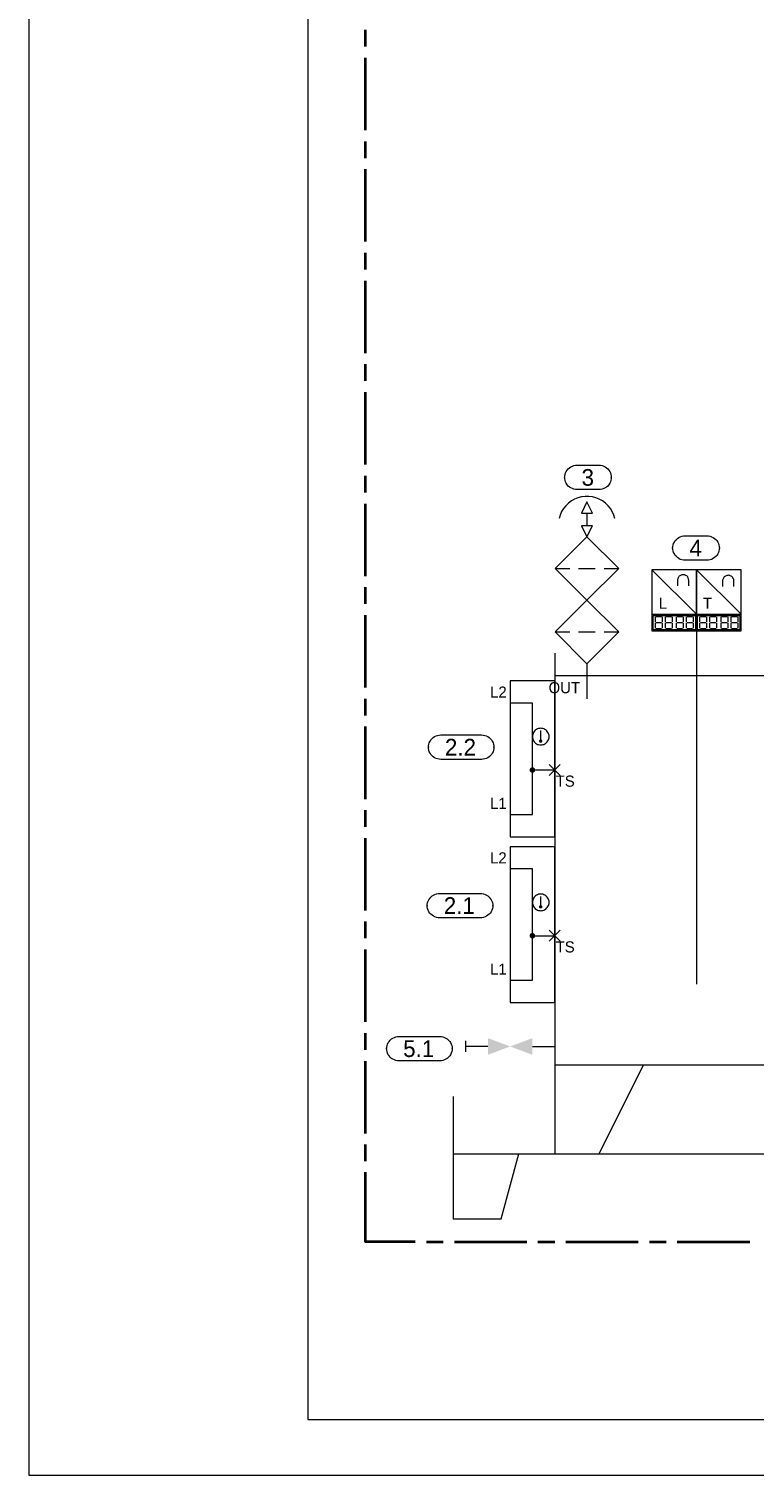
# Model space of a CAD drawing. Header units: millimetres. Extents: x 0 to 203, y 0 to 47.
# Tile 1 of 196: x 0 to 5, y 0 to 10. Entities that reach past the tile are written whole.
import ezdxf

# ---------------------------------------------------------------- set-up
doc = ezdxf.new("R2010")
doc.units = ezdxf.units.MM
for name, color, linetype in [('PDF_Geomertry', 7, 'Continuous'), ('PDF_Solid Fills', 7, 'Continuous'), ('PDF_Text', 7, 'Continuous')]:
    doc.layers.add(name, color=color, linetype=linetype)
doc.styles.add('PDF Arial', font='txt')

msp = doc.modelspace()

# ---------------------------------------------------------------- hatches: boundary and pattern name
at = {"layer": 'PDF_Solid Fills', "transparency": 33554559}
for points in [[(3.615, 5.189), (3.603, 5.193), (3.604, 5.194)], [(3.615, 5.189), (3.603, 5.192), (3.603, 5.193)], [(3.615, 5.189), (3.603, 5.19), (3.603, 5.192)], [(3.615, 5.189), (3.603, 5.189), (3.603, 5.19)], [(3.615, 5.189), (3.603, 5.187), (3.603, 5.189)], [(3.615, 5.189), (3.603, 5.185), (3.603, 5.187)], [(3.615, 5.189), (3.603, 5.184), (3.603, 5.185)], [(3.615, 5.189), (3.604, 5.183), (3.603, 5.184)], [(3.615, 5.189), (3.604, 5.194), (3.605, 5.196)], [(3.615, 5.189), (3.605, 5.181), (3.604, 5.183)], [(3.615, 5.189), (3.605, 5.196), (3.606, 5.197)], [(3.615, 5.189), (3.606, 5.18), (3.605, 5.181)], [(3.615, 5.189), (3.606, 5.197), (3.607, 5.198)], [(3.615, 5.189), (3.607, 5.179), (3.606, 5.18)], [(3.615, 5.189), (3.607, 5.198), (3.608, 5.198)], [(3.615, 5.189), (3.608, 5.178), (3.607, 5.179)], [(3.615, 5.189), (3.608, 5.198), (3.61, 5.199)], [(3.615, 5.189), (3.61, 5.178), (3.608, 5.178)], [(3.615, 5.189), (3.61, 5.199), (3.611, 5.2)], [(3.615, 5.189), (3.611, 5.177), (3.61, 5.178)], [(3.615, 5.189), (3.611, 5.2), (3.613, 5.2)], [(3.615, 5.189), (3.613, 5.177), (3.611, 5.177)], [(3.615, 5.189), (3.613, 5.2), (3.615, 5.201)], [(3.615, 5.189), (3.615, 5.177), (3.613, 5.177)], [(3.615, 5.189), (3.615, 5.201), (3.616, 5.2)], [(3.615, 5.189), (3.617, 5.2), (3.619, 5.199)], [(3.615, 5.189), (3.616, 5.2), (3.617, 5.2)], [(3.615, 5.189), (3.619, 5.199), (3.62, 5.198)], [(3.615, 5.189), (3.622, 5.198), (3.623, 5.197)], [(3.615, 5.189), (3.62, 5.198), (3.622, 5.198)], [(3.615, 5.189), (3.623, 5.197), (3.624, 5.196)], [(3.615, 5.189), (3.624, 5.196), (3.624, 5.194)], [(3.615, 5.189), (3.624, 5.194), (3.625, 5.193)], [(3.615, 5.189), (3.625, 5.193), (3.626, 5.192)], [(3.615, 5.189), (3.626, 5.192), (3.626, 5.19)], [(3.615, 5.189), (3.626, 5.19), (3.627, 5.189)], [(3.615, 5.189), (3.616, 5.177), (3.615, 5.177)], [(3.615, 5.189), (3.617, 5.177), (3.616, 5.177)], [(3.615, 5.189), (3.619, 5.178), (3.617, 5.177)], [(3.615, 5.189), (3.62, 5.178), (3.619, 5.178)], [(3.615, 5.189), (3.622, 5.179), (3.62, 5.178)], [(3.615, 5.189), (3.623, 5.18), (3.622, 5.179)], [(3.615, 5.189), (3.624, 5.181), (3.623, 5.18)], [(3.615, 5.189), (3.624, 5.183), (3.624, 5.181)], [(3.615, 5.189), (3.625, 5.184), (3.624, 5.183)], [(3.615, 5.189), (3.626, 5.185), (3.625, 5.184)], [(3.615, 5.189), (3.626, 5.187), (3.626, 5.185)], [(3.615, 5.189), (3.627, 5.189), (3.626, 5.187)], [(3.556, 4.984), (3.535, 4.984), (3.536, 4.987)], [(3.556, 4.984), (3.536, 4.982), (3.535, 4.984)], [(3.556, 4.984), (3.536, 4.99), (3.538, 4.992)], [(3.556, 4.984), (3.536, 4.987), (3.536, 4.99)], [(3.556, 4.984), (3.536, 4.979), (3.536, 4.982)], [(3.556, 4.984), (3.538, 4.977), (3.536, 4.979)], [(3.556, 4.984), (3.538, 4.994), (3.54, 4.997)], [(3.556, 4.984), (3.538, 4.992), (3.538, 4.994)], [(3.556, 4.984), (3.538, 4.974), (3.538, 4.977)], [(3.556, 4.984), (3.54, 4.972), (3.538, 4.974)], [(3.556, 4.984), (3.54, 4.997), (3.542, 4.998)], [(3.556, 4.984), (3.542, 4.97), (3.54, 4.972)], [(3.556, 4.984), (3.542, 4.998), (3.544, 5)], [(3.556, 4.984), (3.544, 4.969), (3.542, 4.97)], [(3.556, 4.984), (3.544, 5), (3.546, 5.001)], [(3.556, 4.984), (3.546, 4.967), (3.544, 4.969)], [(3.556, 4.984), (3.546, 5.001), (3.548, 5.002)], [(3.556, 4.984), (3.548, 4.966), (3.546, 4.967)], [(3.556, 4.984), (3.548, 5.002), (3.55, 5.003)], [(3.556, 4.984), (3.55, 4.965), (3.548, 4.966)], [(3.556, 4.984), (3.55, 5.003), (3.553, 5.003)], [(3.556, 4.984), (3.553, 4.965), (3.55, 4.965)], [(3.556, 4.984), (3.553, 5.003), (3.556, 5.004)], [(3.556, 4.984), (3.556, 4.965), (3.553, 4.965)], [(3.556, 4.984), (3.556, 5.004), (3.558, 5.003)], [(3.556, 4.984), (3.56, 5.003), (3.563, 5.002)], [(3.556, 4.984), (3.558, 5.003), (3.56, 5.003)], [(3.556, 4.984), (3.563, 5.002), (3.565, 5.001)], [(3.556, 4.984), (3.565, 5.001), (3.567, 5)], [(3.556, 4.984), (3.567, 5), (3.57, 4.998)], [(3.556, 4.984), (3.57, 4.998), (3.571, 4.997)], [(3.556, 4.984), (3.571, 4.997), (3.572, 4.994)], [(3.556, 4.984), (3.572, 4.994), (3.574, 4.992)], [(3.556, 4.984), (3.574, 4.992), (3.574, 4.99)], [(3.556, 4.984), (3.574, 4.99), (3.575, 4.987)], [(3.556, 4.984), (3.575, 4.987), (3.575, 4.984)], [(3.556, 4.984), (3.558, 4.965), (3.556, 4.965)], [(3.556, 4.984), (3.56, 4.965), (3.558, 4.965)], [(3.556, 4.984), (3.563, 4.966), (3.56, 4.965)], [(3.556, 4.984), (3.565, 4.967), (3.563, 4.966)], [(3.556, 4.984), (3.567, 4.969), (3.565, 4.967)], [(3.556, 4.984), (3.57, 4.97), (3.567, 4.969)], [(3.556, 4.984), (3.571, 4.972), (3.57, 4.97)], [(3.556, 4.984), (3.572, 4.974), (3.571, 4.972)], [(3.556, 4.984), (3.574, 4.977), (3.572, 4.974)], [(3.556, 4.984), (3.574, 4.979), (3.574, 4.977)], [(3.556, 4.984), (3.575, 4.982), (3.574, 4.979)], [(3.556, 4.984), (3.575, 4.984), (3.575, 4.982)], [(3.615, 4.017), (3.603, 4.022), (3.604, 4.023)], [(3.615, 4.017), (3.603, 4.021), (3.603, 4.022)], [(3.615, 4.017), (3.603, 4.019), (3.603, 4.021)], [(3.615, 4.017), (3.603, 4.017), (3.603, 4.019)], [(3.615, 4.017), (3.603, 4.016), (3.603, 4.017)], [(3.615, 4.017), (3.603, 4.015), (3.603, 4.016)], [(3.615, 4.017), (3.603, 4.013), (3.603, 4.015)], [(3.615, 4.017), (3.604, 4.012), (3.603, 4.013)], [(3.615, 4.017), (3.604, 4.023), (3.605, 4.025)], [(3.615, 4.017), (3.605, 4.01), (3.604, 4.012)], [(3.615, 4.017), (3.605, 4.025), (3.606, 4.026)], [(3.615, 4.017), (3.606, 4.009), (3.605, 4.01)], [(3.615, 4.017), (3.606, 4.026), (3.607, 4.027)], [(3.615, 4.017), (3.607, 4.008), (3.606, 4.009)], [(3.615, 4.017), (3.607, 4.027), (3.608, 4.028)], [(3.615, 4.017), (3.608, 4.008), (3.607, 4.008)], [(3.615, 4.017), (3.608, 4.028), (3.61, 4.028)], [(3.615, 4.017), (3.61, 4.007), (3.608, 4.008)], [(3.615, 4.017), (3.61, 4.028), (3.611, 4.029)], [(3.615, 4.017), (3.611, 4.006), (3.61, 4.007)], [(3.615, 4.017), (3.611, 4.029), (3.613, 4.029)], [(3.615, 4.017), (3.613, 4.006), (3.611, 4.006)], [(3.615, 4.017), (3.613, 4.029), (3.615, 4.029)], [(3.615, 4.017), (3.615, 4.005), (3.613, 4.006)], [(3.615, 4.017), (3.617, 4.029), (3.619, 4.028)], [(3.615, 4.017), (3.616, 4.029), (3.617, 4.029)], [(3.615, 4.017), (3.615, 4.029), (3.616, 4.029)], [(3.615, 4.017), (3.62, 4.028), (3.622, 4.027)], [(3.615, 4.017), (3.619, 4.028), (3.62, 4.028)], [(3.615, 4.017), (3.622, 4.027), (3.623, 4.026)], [(3.615, 4.017), (3.623, 4.026), (3.624, 4.025)], [(3.615, 4.017), (3.624, 4.025), (3.624, 4.023)], [(3.615, 4.017), (3.624, 4.023), (3.625, 4.022)], [(3.615, 4.017), (3.625, 4.022), (3.626, 4.021)], [(3.615, 4.017), (3.626, 4.021), (3.626, 4.019)], [(3.615, 4.017), (3.626, 4.019), (3.627, 4.017)], [(3.615, 4.017), (3.616, 4.006), (3.615, 4.005)], [(3.615, 4.017), (3.617, 4.006), (3.616, 4.006)], [(3.615, 4.017), (3.619, 4.007), (3.617, 4.006)], [(3.615, 4.017), (3.62, 4.008), (3.619, 4.007)], [(3.615, 4.017), (3.622, 4.008), (3.62, 4.008)], [(3.615, 4.017), (3.623, 4.009), (3.622, 4.008)], [(3.615, 4.017), (3.624, 4.01), (3.623, 4.009)], [(3.615, 4.017), (3.624, 4.012), (3.624, 4.01)], [(3.615, 4.017), (3.625, 4.013), (3.624, 4.012)], [(3.615, 4.017), (3.626, 4.015), (3.625, 4.013)], [(3.615, 4.017), (3.626, 4.016), (3.626, 4.015)], [(3.615, 4.017), (3.627, 4.017), (3.626, 4.016)], [(3.556, 3.813), (3.535, 3.813), (3.536, 3.816)], [(3.556, 3.813), (3.536, 3.811), (3.535, 3.813)], [(3.556, 3.813), (3.536, 3.819), (3.538, 3.821)], [(3.556, 3.813), (3.536, 3.816), (3.536, 3.819)], [(3.556, 3.813), (3.536, 3.808), (3.536, 3.811)], [(3.556, 3.813), (3.538, 3.805), (3.536, 3.808)], [(3.556, 3.813), (3.538, 3.823), (3.54, 3.825)], [(3.556, 3.813), (3.538, 3.821), (3.538, 3.823)], [(3.556, 3.813), (3.538, 3.803), (3.538, 3.805)], [(3.556, 3.813), (3.54, 3.801), (3.538, 3.803)], [(3.556, 3.813), (3.54, 3.825), (3.542, 3.827)], [(3.556, 3.813), (3.542, 3.799), (3.54, 3.801)], [(3.556, 3.813), (3.542, 3.827), (3.544, 3.829)], [(3.556, 3.813), (3.544, 3.798), (3.542, 3.799)], [(3.556, 3.813), (3.544, 3.829), (3.546, 3.83)], [(3.556, 3.813), (3.546, 3.797), (3.544, 3.798)], [(3.556, 3.813), (3.546, 3.83), (3.548, 3.831)], [(3.556, 3.813), (3.548, 3.795), (3.546, 3.797)], [(3.556, 3.813), (3.548, 3.831), (3.55, 3.833)], [(3.556, 3.813), (3.55, 3.794), (3.548, 3.795)], [(3.556, 3.813), (3.55, 3.833), (3.553, 3.833)], [(3.556, 3.813), (3.553, 3.794), (3.55, 3.794)], [(3.556, 3.813), (3.553, 3.833), (3.556, 3.833)], [(3.556, 3.813), (3.556, 3.794), (3.553, 3.794)], [(3.556, 3.813), (3.56, 3.833), (3.563, 3.831)], [(3.556, 3.813), (3.558, 3.833), (3.56, 3.833)], [(3.556, 3.813), (3.556, 3.833), (3.558, 3.833)], [(3.556, 3.813), (3.563, 3.831), (3.565, 3.83)], [(3.556, 3.813), (3.565, 3.83), (3.567, 3.829)], [(3.556, 3.813), (3.567, 3.829), (3.57, 3.827)], [(3.556, 3.813), (3.57, 3.827), (3.571, 3.825)], [(3.556, 3.813), (3.571, 3.825), (3.572, 3.823)], [(3.556, 3.813), (3.572, 3.823), (3.574, 3.821)], [(3.556, 3.813), (3.574, 3.821), (3.574, 3.819)], [(3.556, 3.813), (3.574, 3.819), (3.575, 3.816)], [(3.556, 3.813), (3.575, 3.816), (3.575, 3.813)], [(3.556, 3.813), (3.558, 3.794), (3.556, 3.794)], [(3.556, 3.813), (3.56, 3.794), (3.558, 3.794)], [(3.556, 3.813), (3.563, 3.795), (3.56, 3.794)], [(3.556, 3.813), (3.565, 3.797), (3.563, 3.795)], [(3.556, 3.813), (3.567, 3.798), (3.565, 3.797)], [(3.556, 3.813), (3.57, 3.799), (3.567, 3.798)], [(3.556, 3.813), (3.571, 3.801), (3.57, 3.799)], [(3.556, 3.813), (3.572, 3.803), (3.571, 3.801)], [(3.556, 3.813), (3.574, 3.805), (3.572, 3.803)], [(3.556, 3.813), (3.574, 3.808), (3.574, 3.805)], [(3.556, 3.813), (3.575, 3.811), (3.574, 3.808)], [(3.556, 3.813), (3.575, 3.813), (3.575, 3.811)]]:
    msp.add_hatch(color=256, dxfattribs=at).paths.add_polyline_path(points)

# ---------------------------------------------------------------- linework, layer by layer
at = {"layer": 'PDF_Geomertry', "lineweight": 15}
for points in [[(0.001, 0.003), (66.219, 0.003), (66.219, 46.773), (0.001, 46.773), (0.001, 0.003)], [(1.97, 0.397), (65.825, 0.397), (65.825, 46.38), (1.97, 46.38), (1.97, 0.397)], [(4.025, 7.137), (4.037, 7.137), (4.048, 7.135), (4.059, 7.13), (4.07, 7.126), (4.078, 7.119), (4.088, 7.112), (4.095, 7.103), (4.102, 7.093), (4.107, 7.083), (4.11, 7.072), (4.113, 7.06), (4.113, 7.049), (4.113, 7.053), (4.113, 7.042), (4.11, 7.03), (4.107, 7.019), (4.102, 7.009), (4.095, 6.999), (4.088, 6.99), (4.078, 6.983), (4.07, 6.976), (4.059, 6.972), (4.048, 6.967), (4.037, 6.965), (4.025, 6.965), (3.872, 6.965), (3.86, 6.965), (3.849, 6.967), (3.838, 6.972), (3.828, 6.976), (3.818, 6.983), (3.809, 6.99), (3.802, 6.999), (3.795, 7.009), (3.79, 7.019), (3.786, 7.03), (3.784, 7.042), (3.783, 7.053), (3.783, 7.049), (3.784, 7.06), (3.786, 7.072), (3.79, 7.083), (3.795, 7.093), (3.802, 7.103), (3.809, 7.112), (3.818, 7.119), (3.828, 7.126), (3.838, 7.13), (3.849, 7.135), (3.86, 7.137), (3.872, 7.137), (4.025, 7.137)], [(3.902, 6.799), (3.98, 6.799), (3.94, 6.878)], [(3.98, 6.709), (3.902, 6.709), (3.94, 6.63)], [(3.94, 6.63), (4.165, 6.407), (3.94, 6.183), (3.717, 6.407)], [(4.788, 6.638), (4.799, 6.637), (4.81, 6.635), (4.821, 6.632), (4.831, 6.626), (4.841, 6.62), (4.85, 6.612), (4.858, 6.604), (4.864, 6.594), (4.869, 6.584), (4.873, 6.573), (4.875, 6.562), (4.876, 6.55), (4.876, 6.554), (4.875, 6.542), (4.873, 6.531), (4.869, 6.52), (4.864, 6.51), (4.858, 6.5), (4.85, 6.492), (4.841, 6.484), (4.831, 6.477), (4.821, 6.472), (4.81, 6.469), (4.799, 6.467), (4.788, 6.465), (4.634, 6.465), (4.622, 6.467), (4.611, 6.469), (4.6, 6.472), (4.59, 6.477), (4.58, 6.484), (4.572, 6.492), (4.564, 6.5), (4.558, 6.51), (4.552, 6.52), (4.549, 6.531), (4.547, 6.542), (4.546, 6.554), (4.546, 6.55), (4.547, 6.562), (4.549, 6.573), (4.552, 6.584), (4.558, 6.594), (4.564, 6.604), (4.572, 6.612), (4.58, 6.62), (4.59, 6.626), (4.6, 6.632), (4.611, 6.635), (4.622, 6.637), (4.634, 6.638), (4.788, 6.638)], [(4.4, 6.085), (4.715, 6.085), (4.715, 6.398), (4.4, 6.398), (4.4, 6.085)], [(4.715, 6.085), (5.029, 6.085), (5.029, 6.398), (4.715, 6.398), (4.715, 6.085)], [(3.94, 6.183), (4.165, 5.959), (3.94, 5.735), (3.717, 5.959)], [(4.408, 6.076), (4.707, 6.076), (4.707, 5.974), (4.408, 5.974), (4.408, 6.076)], [(4.722, 6.076), (5.021, 6.076), (5.021, 5.974), (4.722, 5.974), (4.722, 6.076)], [(3.398, 4.512), (3.713, 4.512), (3.713, 5.613), (3.398, 5.613), (3.398, 4.512)], [(3.196, 5.232), (3.208, 5.231), (3.219, 5.228), (3.23, 5.225), (3.24, 5.22), (3.25, 5.213), (3.258, 5.206), (3.266, 5.197), (3.272, 5.187), (3.278, 5.177), (3.281, 5.166), (3.283, 5.155), (3.284, 5.143), (3.284, 5.147), (3.283, 5.136), (3.281, 5.124), (3.278, 5.113), (3.272, 5.103), (3.266, 5.094), (3.258, 5.085), (3.25, 5.077), (3.24, 5.071), (3.23, 5.066), (3.219, 5.062), (3.208, 5.06), (3.196, 5.059), (2.909, 5.059), (2.897, 5.06), (2.886, 5.062), (2.875, 5.066), (2.865, 5.071), (2.856, 5.077), (2.847, 5.085), (2.839, 5.094), (2.833, 5.103), (2.827, 5.113), (2.824, 5.124), (2.822, 5.136), (2.821, 5.147), (2.821, 5.143), (2.822, 5.155), (2.824, 5.166), (2.827, 5.177), (2.833, 5.187), (2.839, 5.197), (2.847, 5.206), (2.856, 5.213), (2.865, 5.22), (2.875, 5.225), (2.886, 5.228), (2.897, 5.231), (2.909, 5.232), (3.196, 5.232)], [(3.674, 5.22), (3.673, 5.228), (3.672, 5.235), (3.669, 5.242), (3.665, 5.249), (3.661, 5.255), (3.656, 5.262), (3.65, 5.267), (3.644, 5.271), (3.637, 5.274), (3.63, 5.277), (3.622, 5.278), (3.615, 5.279), (3.607, 5.278), (3.599, 5.277), (3.592, 5.274), (3.585, 5.271), (3.578, 5.267), (3.573, 5.262), (3.567, 5.255), (3.563, 5.249), (3.56, 5.242), (3.558, 5.235), (3.556, 5.228), (3.556, 5.22), (3.556, 5.212), (3.558, 5.205), (3.56, 5.197), (3.563, 5.19), (3.567, 5.184), (3.573, 5.178), (3.578, 5.173), (3.585, 5.169), (3.592, 5.165), (3.599, 5.163), (3.607, 5.162), (3.615, 5.161), (3.622, 5.162), (3.63, 5.163), (3.637, 5.165), (3.644, 5.169), (3.65, 5.173), (3.656, 5.178), (3.661, 5.184), (3.665, 5.19), (3.669, 5.197), (3.672, 5.205), (3.673, 5.212), (3.674, 5.22)], [(3.398, 3.342), (3.713, 3.342), (3.713, 4.442), (3.398, 4.442), (3.398, 3.342)], [(3.188, 4.112), (3.199, 4.111), (3.211, 4.109), (3.222, 4.105), (3.232, 4.1), (3.242, 4.094), (3.251, 4.086), (3.258, 4.077), (3.265, 4.068), (3.27, 4.058), (3.274, 4.047), (3.276, 4.035), (3.277, 4.023), (3.277, 4.028), (3.276, 4.016), (3.274, 4.005), (3.27, 3.994), (3.265, 3.983), (3.258, 3.973), (3.251, 3.965), (3.242, 3.958), (3.232, 3.951), (3.222, 3.946), (3.211, 3.942), (3.199, 3.94), (3.188, 3.939), (2.902, 3.939), (2.89, 3.94), (2.878, 3.942), (2.867, 3.946), (2.857, 3.951), (2.847, 3.958), (2.839, 3.965), (2.831, 3.973), (2.824, 3.983), (2.82, 3.994), (2.816, 4.005), (2.813, 4.016), (2.813, 4.028), (2.813, 4.023), (2.813, 4.035), (2.816, 4.047), (2.82, 4.058), (2.824, 4.068), (2.831, 4.077), (2.839, 4.086), (2.847, 4.094), (2.857, 4.1), (2.867, 4.105), (2.878, 4.109), (2.89, 4.111), (2.902, 4.112), (3.188, 4.112)], [(3.674, 4.049), (3.673, 4.057), (3.672, 4.065), (3.669, 4.072), (3.665, 4.078), (3.661, 4.085), (3.656, 4.091), (3.65, 4.096), (3.644, 4.1), (3.637, 4.103), (3.63, 4.106), (3.622, 4.108), (3.615, 4.108), (3.607, 4.108), (3.599, 4.106), (3.592, 4.103), (3.585, 4.1), (3.578, 4.096), (3.573, 4.091), (3.567, 4.085), (3.563, 4.078), (3.56, 4.072), (3.558, 4.065), (3.556, 4.057), (3.556, 4.049), (3.556, 4.042), (3.558, 4.034), (3.56, 4.026), (3.563, 4.019), (3.567, 4.013), (3.573, 4.008), (3.578, 4.002), (3.585, 3.998), (3.592, 3.994), (3.599, 3.992), (3.607, 3.991), (3.615, 3.99), (3.622, 3.991), (3.63, 3.992), (3.637, 3.994), (3.644, 3.998), (3.65, 4.002), (3.656, 4.008), (3.661, 4.013), (3.665, 4.019), (3.669, 4.026), (3.672, 4.034), (3.673, 4.042), (3.674, 4.049)], [(2.902, 3.102), (2.913, 3.101), (2.924, 3.099), (2.935, 3.095), (2.945, 3.09), (2.955, 3.084), (2.964, 3.076), (2.972, 3.067), (2.978, 3.058), (2.983, 3.048), (2.987, 3.037), (2.989, 3.025), (2.99, 3.014), (2.99, 3.017), (2.989, 3.006), (2.987, 2.995), (2.983, 2.984), (2.978, 2.973), (2.972, 2.964), (2.964, 2.955), (2.955, 2.947), (2.945, 2.941), (2.935, 2.936), (2.924, 2.933), (2.913, 2.93), (2.902, 2.929), (2.615, 2.929), (2.603, 2.93), (2.592, 2.933), (2.581, 2.936), (2.57, 2.941), (2.56, 2.947), (2.552, 2.955), (2.545, 2.964), (2.538, 2.973), (2.533, 2.984), (2.529, 2.995), (2.527, 3.006), (2.526, 3.017), (2.526, 3.014), (2.527, 3.025), (2.529, 3.037), (2.533, 3.048), (2.538, 3.058), (2.545, 3.067), (2.552, 3.076), (2.56, 3.084), (2.57, 3.09), (2.581, 3.095), (2.592, 3.099), (2.603, 3.101), (2.615, 3.102), (2.902, 3.102)]]:
    msp.add_lwpolyline(points, close=True, dxfattribs=at)
at = {"layer": 'PDF_Geomertry', "lineweight": 35}
for points in [[(2.377, 10.094), (2.377, 10.212)], [(2.377, 9.503), (2.377, 10.015)], [(2.377, 9.306), (2.377, 9.424)], [(2.377, 8.716), (2.377, 9.228)], [(2.377, 8.519), (2.377, 8.637)], [(2.377, 7.928), (2.377, 8.44)], [(2.377, 7.732), (2.377, 7.85)], [(2.377, 7.141), (2.377, 7.653)], [(2.377, 6.944), (2.377, 7.062)], [(2.377, 6.353), (2.377, 6.865)], [(2.377, 6.157), (2.377, 6.275)], [(2.377, 5.567), (2.377, 6.078)], [(2.377, 5.369), (2.377, 5.487)], [(2.377, 4.779), (2.377, 5.291)], [(2.377, 4.582), (2.377, 4.7)], [(2.377, 3.992), (2.377, 4.503)], [(2.377, 3.795), (2.377, 3.913)], [(2.377, 3.204), (2.377, 3.716)], [(2.377, 3.008), (2.377, 3.126)], [(2.377, 2.417), (2.377, 2.928)], [(2.377, 2.22), (2.377, 2.338)], [(2.729, 1.652), (2.377, 1.652), (2.377, 2.142)], [(2.808, 1.652), (2.926, 1.652)], [(3.005, 1.652), (3.517, 1.652)], [(3.595, 1.652), (3.713, 1.652)], [(3.792, 1.652), (4.303, 1.652)], [(4.383, 1.652), (4.501, 1.652)], [(4.579, 1.652), (5.091, 1.652)]]:
    msp.add_lwpolyline(points, dxfattribs=at)
at = {"layer": 'PDF_Geomertry', "lineweight": 15}
for points in [[(4.137, 6.76), (4.13, 6.785), (4.12, 6.809), (4.106, 6.831), (4.09, 6.851), (4.072, 6.869), (4.051, 6.885), (4.028, 6.897), (4.004, 6.907), (3.979, 6.914), (3.953, 6.917), (3.928, 6.917), (3.902, 6.914), (3.877, 6.907), (3.853, 6.897), (3.831, 6.885), (3.81, 6.869), (3.791, 6.851), (3.775, 6.831), (3.762, 6.809), (3.752, 6.785), (3.744, 6.76)], [(3.94, 6.799), (3.94, 6.709)], [(3.717, 6.407), (3.819, 6.407)], [(3.881, 6.407), (3.999, 6.407)], [(4.063, 6.407), (4.165, 6.407)], [(4.715, 6.085), (4.715, 5.967), (4.715, 6.085), (4.4, 6.398)], [(4.66, 6.285), (4.66, 6.324), (4.659, 6.329), (4.658, 6.334), (4.656, 6.339), (4.654, 6.344), (4.652, 6.348), (4.648, 6.352), (4.645, 6.355), (4.64, 6.358), (4.635, 6.36), (4.631, 6.362), (4.625, 6.363), (4.62, 6.363), (4.615, 6.363), (4.61, 6.362), (4.605, 6.36), (4.601, 6.358), (4.597, 6.355), (4.592, 6.352), (4.589, 6.348), (4.586, 6.344), (4.584, 6.339), (4.582, 6.334), (4.581, 6.329), (4.581, 6.324), (4.581, 6.285)], [(4.715, 5.967), (5.029, 5.967), (5.029, 6.085), (4.715, 6.398)], [(4.978, 6.281), (4.978, 6.32), (4.977, 6.325), (4.977, 6.33), (4.975, 6.335), (4.972, 6.34), (4.97, 6.344), (4.966, 6.348), (4.963, 6.351), (4.958, 6.354), (4.953, 6.356), (4.949, 6.358), (4.944, 6.359), (4.938, 6.36), (4.933, 6.359), (4.928, 6.358), (4.924, 6.356), (4.919, 6.354), (4.915, 6.351), (4.91, 6.348), (4.908, 6.344), (4.904, 6.34), (4.902, 6.335), (4.901, 6.33), (4.899, 6.325), (4.899, 6.32), (4.899, 6.281)], [(4.4, 6.085), (4.4, 5.967), (4.715, 5.967), (4.715, 3.472)], [(4.424, 6.029), (4.424, 6.065)], [(4.428, 6.069), (4.467, 6.069)], [(4.471, 6.065), (4.471, 6.029)], [(4.495, 6.029), (4.495, 6.065)], [(4.499, 6.069), (4.538, 6.069)], [(4.542, 6.065), (4.542, 6.029)], [(4.573, 6.029), (4.573, 6.065)], [(4.577, 6.069), (4.616, 6.069)], [(4.62, 6.065), (4.62, 6.029)], [(4.644, 6.029), (4.644, 6.065)], [(4.648, 6.069), (4.687, 6.069)], [(4.691, 6.065), (4.691, 6.029)], [(4.738, 6.029), (4.738, 6.065)], [(4.742, 6.069), (4.781, 6.069)], [(4.785, 6.065), (4.785, 6.029)], [(4.809, 6.029), (4.809, 6.065)], [(4.813, 6.069), (4.852, 6.069)], [(4.856, 6.065), (4.856, 6.029)], [(4.888, 6.029), (4.888, 6.065)], [(4.891, 6.069), (4.931, 6.069)], [(4.935, 6.065), (4.935, 6.029)], [(4.958, 6.029), (4.958, 6.065)], [(4.962, 6.069), (5.002, 6.069)], [(5.006, 6.065), (5.006, 6.029)], [(3.717, 5.959), (3.819, 5.959)], [(3.881, 5.959), (3.999, 5.959)], [(4.063, 5.959), (4.165, 5.959)], [(4.424, 5.986), (4.424, 6.022)], [(4.428, 6.026), (4.467, 6.026)], [(4.467, 5.982), (4.428, 5.982)], [(4.471, 6.022), (4.471, 5.986)], [(4.495, 5.986), (4.495, 6.022)], [(4.499, 6.026), (4.538, 6.026)], [(4.538, 5.982), (4.499, 5.982)], [(4.542, 6.022), (4.542, 5.986)], [(4.573, 5.986), (4.573, 6.022)], [(4.577, 6.026), (4.616, 6.026)], [(4.616, 5.982), (4.577, 5.982)], [(4.62, 6.022), (4.62, 5.986)], [(4.644, 5.986), (4.644, 6.022)], [(4.648, 6.026), (4.687, 6.026)], [(4.687, 5.982), (4.648, 5.982)], [(4.691, 6.022), (4.691, 5.986)], [(4.738, 5.986), (4.738, 6.022)], [(4.742, 6.026), (4.781, 6.026)], [(4.781, 5.982), (4.742, 5.982)], [(4.785, 6.022), (4.785, 5.986)], [(4.809, 5.986), (4.809, 6.022)], [(4.813, 6.026), (4.852, 6.026)], [(4.852, 5.982), (4.813, 5.982)], [(4.856, 6.022), (4.856, 5.986)], [(4.888, 5.986), (4.888, 6.022)], [(4.891, 6.026), (4.931, 6.026)], [(4.931, 5.982), (4.891, 5.982)], [(4.935, 6.022), (4.935, 5.986)], [(4.958, 5.986), (4.958, 6.022)], [(4.962, 6.026), (5.002, 6.026)], [(5.002, 5.982), (4.962, 5.982)], [(5.006, 6.022), (5.006, 5.986)], [(3.713, 5.81), (3.713, 2.273), (4.027, 2.273), (4.341, 2.902)], [(3.94, 5.735), (3.94, 5.644), (3.94, 5.487)], [(3.713, 5.652), (45.165, 5.652)], [(3.398, 4.67), (3.556, 4.67), (3.556, 5.455), (3.398, 5.455)], [(3.674, 5.023), (3.752, 4.945)], [(3.752, 5.023), (3.674, 4.945)], [(3.556, 4.984), (3.713, 4.984)], [(3.398, 3.499), (3.556, 3.499), (3.556, 4.285), (3.398, 4.285)], [(3.556, 3.813), (3.713, 3.813)], [(3.674, 3.853), (3.752, 3.774)], [(3.752, 3.853), (3.674, 3.774)], [(3.084, 3.071), (3.084, 2.992)], [(3.241, 3.031), (3.084, 3.031)], [(3.556, 3.031), (3.713, 3.031)], [(3.713, 2.902), (45.165, 2.902)], [(2.997, 2.678), (2.997, 1.813), (3.335, 1.813), (3.461, 2.273)], [(2.997, 2.273), (46.002, 2.273)]]:
    msp.add_lwpolyline(points, dxfattribs=at)
at = {"layer": 'PDF_Geomertry', "lineweight": 0}
for points in [[(3.608, 5.189), (3.608, 5.187), (3.608, 5.187), (3.609, 5.186), (3.609, 5.185), (3.61, 5.185), (3.61, 5.185), (3.61, 5.184), (3.611, 5.183), (3.612, 5.183), (3.613, 5.183), (3.614, 5.183), (3.615, 5.183), (3.615, 5.183), (3.616, 5.183), (3.617, 5.183), (3.617, 5.183), (3.618, 5.184), (3.619, 5.185), (3.62, 5.185), (3.62, 5.186), (3.62, 5.187), (3.62, 5.187), (3.62, 5.189), (3.62, 5.19), (3.62, 5.19), (3.62, 5.191), (3.62, 5.192), (3.619, 5.192), (3.619, 5.193), (3.618, 5.193), (3.617, 5.194), (3.617, 5.194), (3.616, 5.194), (3.615, 5.194), (3.615, 5.194), (3.614, 5.194), (3.613, 5.194), (3.612, 5.194), (3.611, 5.194), (3.61, 5.193), (3.61, 5.192), (3.609, 5.192), (3.609, 5.191), (3.608, 5.19), (3.608, 5.19), (3.608, 5.189)], [(3.546, 4.984), (3.546, 4.983), (3.546, 4.982), (3.547, 4.98), (3.547, 4.979), (3.548, 4.978), (3.549, 4.977), (3.549, 4.976), (3.551, 4.976), (3.552, 4.975), (3.553, 4.975), (3.554, 4.974), (3.556, 4.974), (3.557, 4.974), (3.558, 4.975), (3.559, 4.975), (3.56, 4.976), (3.561, 4.976), (3.563, 4.977), (3.563, 4.978), (3.564, 4.979), (3.565, 4.98), (3.565, 4.982), (3.565, 4.983), (3.565, 4.984), (3.565, 4.985), (3.565, 4.987), (3.565, 4.988), (3.564, 4.989), (3.563, 4.99), (3.563, 4.991), (3.561, 4.992), (3.56, 4.993), (3.559, 4.993), (3.558, 4.994), (3.557, 4.994), (3.556, 4.994), (3.554, 4.994), (3.553, 4.994), (3.552, 4.993), (3.551, 4.993), (3.549, 4.992), (3.549, 4.991), (3.548, 4.99), (3.547, 4.989), (3.547, 4.988), (3.546, 4.987), (3.546, 4.985), (3.546, 4.984)], [(3.608, 4.017), (3.608, 4.017), (3.608, 4.016), (3.609, 4.015), (3.609, 4.015), (3.61, 4.014), (3.61, 4.013), (3.611, 4.012), (3.612, 4.012), (3.613, 4.012), (3.614, 4.012), (3.615, 4.012), (3.615, 4.012), (3.616, 4.012), (3.617, 4.012), (3.617, 4.012), (3.618, 4.013), (3.619, 4.013), (3.619, 4.014), (3.62, 4.015), (3.62, 4.015), (3.62, 4.016), (3.62, 4.017), (3.62, 4.017), (3.62, 4.019), (3.62, 4.019), (3.62, 4.02), (3.62, 4.021), (3.619, 4.022), (3.618, 4.022), (3.617, 4.023), (3.617, 4.023), (3.616, 4.023), (3.615, 4.023), (3.615, 4.023), (3.614, 4.023), (3.613, 4.023), (3.612, 4.023), (3.611, 4.023), (3.61, 4.022), (3.61, 4.022), (3.61, 4.022), (3.609, 4.021), (3.609, 4.02), (3.608, 4.019), (3.608, 4.019), (3.608, 4.017)], [(3.546, 3.813), (3.546, 3.812), (3.546, 3.811), (3.547, 3.81), (3.547, 3.808), (3.548, 3.808), (3.549, 3.806), (3.549, 3.805), (3.551, 3.805), (3.552, 3.804), (3.553, 3.804), (3.554, 3.803), (3.556, 3.803), (3.557, 3.803), (3.558, 3.804), (3.559, 3.804), (3.56, 3.805), (3.561, 3.805), (3.563, 3.806), (3.563, 3.808), (3.564, 3.808), (3.565, 3.81), (3.565, 3.811), (3.565, 3.812), (3.565, 3.813), (3.565, 3.815), (3.565, 3.816), (3.565, 3.817), (3.564, 3.818), (3.563, 3.819), (3.563, 3.82), (3.561, 3.821), (3.56, 3.822), (3.559, 3.822), (3.558, 3.823), (3.557, 3.823), (3.556, 3.823), (3.554, 3.823), (3.553, 3.823), (3.552, 3.822), (3.551, 3.822), (3.549, 3.821), (3.549, 3.82), (3.548, 3.819), (3.547, 3.818), (3.547, 3.817), (3.546, 3.816), (3.546, 3.815), (3.546, 3.813)]]:
    msp.add_lwpolyline(points, close=True, dxfattribs=at)
at = {"layer": 'PDF_Solid Fills', "transparency": 33554559}
for points in [[(3.61, 5.263), (3.618, 5.263), (3.61, 5.197), (3.618, 5.197)], [(3.61, 4.092), (3.618, 4.092), (3.61, 4.026), (3.618, 4.026)], [(3.241, 3.09), (3.556, 2.972), (3.241, 2.972), (3.556, 3.09)]]:
    msp.add_solid(points, dxfattribs=at)

# ---------------------------------------------------------------- texts
at = {"layer": 'PDF_Text', "attachment_point": 7, "style": 'PDF Arial'}
for s, insert, char_height in [('3', (3.903, 6.99), 0.118), ('4', (4.665, 6.493), 0.118), ('L', (4.448, 6.123), 0.0787), ('T', (4.76, 6.123), 0.0787), ('OUT', (3.67, 5.525), 0.0787), ('L2', (3.257, 5.495), 0.0787), ('2.2', (2.938, 5.086), 0.1181), ('TS', (3.72, 4.865), 0.0787), ('L1', (3.257, 4.709), 0.0787), ('L2', (3.257, 4.324), 0.0787), ('2.1', (2.93, 3.967), 0.1181), ('TS', (3.72, 3.694), 0.0787), ('L1', (3.257, 3.538), 0.0787), ('5.1', (2.643, 2.955), 0.1181)]:
    msp.add_mtext(s, dxfattribs=dict(at, insert=insert, char_height=char_height))

doc.saveas('drawing.dxf')
